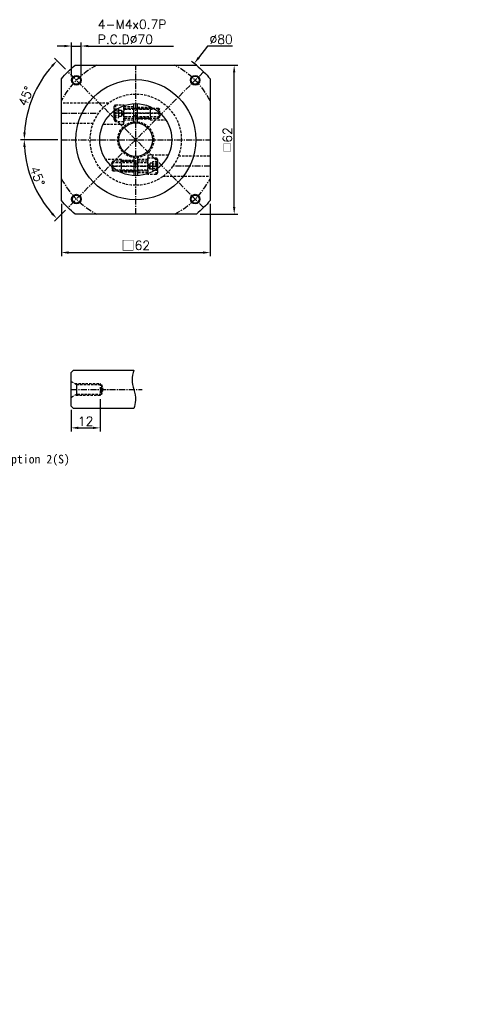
# Model space of a CAD drawing. Header units: millimetres. Extents: x -385 to 775, y -19 to 500.
# Tile 2 of 2: x -67 to 116, y -19 to 391. Entities that reach past the tile are written whole.
import ezdxf

# ---------------------------------------------------------------- set-up
doc = ezdxf.new("R2010")
doc.units = ezdxf.units.MM
doc.header["$LTSCALE"] = 2
doc.linetypes.add('CENTER', pattern=[2, 1.25, -0.25, 0.25, -0.25])
doc.linetypes.add('DASHED', pattern=[0.75, 0.5, -0.25])
for name, color, linetype in [('DIM', 6, 'Continuous'), ('MF060H-511', 7, 'Continuous'), ('MF060X-012', 7, 'Continuous'), ('圖框', 7, 'Continuous')]:
    doc.layers.add(name, color=color, linetype=linetype)
doc.styles.get("Standard").update_dxf_attribs({"font": 'romans.shx'})
doc.dimstyles.new('R', dxfattribs={"dimscale": 1.5, "dimtxt": 2.5, "dimasz": 2, "dimexe": 1, "dimexo": 1, "dimgap": 0.6, "dimtad": 1, "dimtoh": 1, "dimdec": 4, "dimdsep": 46, "dimtxsty": 'Standard', "dimcen": 0.5, "dimdle": 1, "dimclrt": 7, "dimadec": 4, "dimazin": 2, "dimtfac": 1, "dimtdec": 4, "dimtofl": 0, "dimtmove": 0, "dimatfit": 3, "dimfxl": 0, "dimtolj": 1, "dimarcsym": 0})
doc.dimstyles.get("Standard").update_dxf_attribs({"dimscale": 1.5, "dimtxt": 2.5, "dimasz": 2, "dimexe": 1, "dimexo": 1, "dimgap": 0.6, "dimtad": 1, "dimdec": 4, "dimdsep": 46, "dimtxsty": 'Standard', "dimcen": 0.5, "dimdle": 1, "dimclrt": 7, "dimadec": 4, "dimazin": 2, "dimtfac": 1, "dimtdec": 4, "dimtofl": 0, "dimtmove": 0, "dimatfit": 3, "dimfxl": 0, "dimtolj": 1, "dimarcsym": 0})

# ---------------------------------------------------------------- blocks, each defined once
blk = doc.blocks.new('*D47')
at = {"layer": 'Defpoints', "color": 0}
for p in [(-33.77, 234.39), (-45.77, 229.89), (-33.77, 220.89)]:
    blk.add_point(p, dxfattribs=at)
at = {"layer": '圖框', "color": 0, "lineweight": -2}
for p, q in [((-33.77, 232.89), (-33.77, 219.39)), ((-45.77, 228.39), (-45.77, 219.39)), ((-42.77, 220.89), (-36.77, 220.89))]:
    blk.add_line(p, q, dxfattribs=at)
at = {"layer": '圖框', "color": 0}
for points in [[(-42.77, 221.39), (-42.77, 220.39), (-45.77, 220.89)], [(-36.77, 221.39), (-36.77, 220.39), (-33.77, 220.89)]]:
    blk.add_solid(points, dxfattribs=at)
at = {"layer": '圖框', "color": 7, "insert": (-39.77, 223.67), "char_height": 3.75, "attachment_point": 5}
blk.add_mtext('\\A1;12', dxfattribs=at)
blk = doc.blocks.new('*D48')
at = {"color": 0, "lineweight": -2}
for p, q in [((-45.62, 367.14), (-45.62, 381.39)), ((-41.62, 367.14), (-41.62, 381.39)), ((-48.62, 379.89), (-51.62, 379.89)), ((-45.62, 379.89), (-41.62, 379.89)), ((-38.62, 379.89), (-3.11, 379.89))]:
    blk.add_line(p, q, dxfattribs=at)
at = {"color": 0}
for points in [[(-48.62, 380.39), (-48.62, 379.39), (-45.62, 379.89)], [(-38.62, 380.39), (-38.62, 379.39), (-41.62, 379.89)]]:
    blk.add_solid(points, dxfattribs=at)
at = {"layer": 'Defpoints', "color": 0}
for p in [(-41.62, 379.89), (-45.62, 365.64), (-41.62, 365.64)]:
    blk.add_point(p, dxfattribs=at)
at = {"color": 7, "insert": (-34.72, 390.79), "char_height": 3.75, "attachment_point": 1}
blk.add_mtext('\\A1;4-M4x0.7P\\PP.C.D%%C70', dxfattribs=at)
blk = doc.blocks.new('*D49')
at = {"color": 0, "lineweight": -2}
for p, q in [((-48.22, 370.24), (-52.79, 374.81)), ((-51.37, 340.89), (-66.84, 340.89))]:
    blk.add_line(p, q, dxfattribs=at)
blk.add_arc((-18.87, 340.89), 46.46, 138.7001, 176.2999, dxfattribs=at)
at = {"color": 0}
for points in [[(-54.14, 371.9), (-53.41, 371.22), (-51.73, 373.75)], [(-64.74, 343.88), (-65.74, 343.91), (-65.34, 340.89)]]:
    blk.add_solid(points, dxfattribs=at)
at = {"layer": 'Defpoints', "color": 0}
for p in [(-47.16, 369.18), (-59.11, 364.13), (-49.87, 340.89), (12.13, 340.89), (9.41, 312.61)]:
    blk.add_point(p, dxfattribs=at)
at = {"color": 7, "insert": (-64.66, 359.01), "char_height": 3.75, "attachment_point": 5, "rotation": 68.4149}
blk.add_mtext('\\A1;45°', dxfattribs=at)
blk = doc.blocks.new('*D50')
at = {"color": 0, "lineweight": -2}
for p, q in [((-51.37, 340.89), (-66.86, 340.89)), ((-48.22, 311.55), (-52.8, 306.96))]:
    blk.add_line(p, q, dxfattribs=at)
blk.add_arc((-18.87, 340.89), 46.49, 183.6981, 221.3019, dxfattribs=at)
at = {"color": 0}
for points in [[(-65.76, 337.88), (-64.76, 337.91), (-65.36, 340.89)], [(-53.43, 310.55), (-54.16, 309.87), (-51.74, 308.02)]]:
    blk.add_solid(points, dxfattribs=at)
at = {"layer": 'Defpoints', "color": 0}
for p in [(9.41, 369.18), (-49.87, 340.89), (12.13, 340.89), (-59.13, 317.65), (-47.16, 312.61)]:
    blk.add_point(p, dxfattribs=at)
at = {"color": 7, "insert": (-59.85, 325.68), "char_height": 3.75, "attachment_point": 5, "rotation": 290.3688}
blk.add_mtext('\\A1;45°', dxfattribs=at)
blk = doc.blocks.new('*D51')
at = {"color": 0, "lineweight": -2}
for p, q in [((-49.87, 314.12), (-49.87, 292.39)), ((12.13, 314.12), (12.13, 292.39)), ((-46.87, 293.89), (9.13, 293.89))]:
    blk.add_line(p, q, dxfattribs=at)
at = {"color": 0}
for points in [[(-46.87, 294.39), (-46.87, 293.39), (-49.87, 293.89)], [(9.13, 294.39), (9.13, 293.39), (12.13, 293.89)]]:
    blk.add_solid(points, dxfattribs=at)
at = {"layer": 'Defpoints', "color": 0}
for p in [(-49.87, 315.62), (12.13, 315.62), (12.13, 293.89)]:
    blk.add_point(p, dxfattribs=at)
at = {"color": 7, "insert": (-18.87, 296.82), "char_height": 3.75, "attachment_point": 5}
blk.add_mtext('\\A1;{\\fPMingLiU|b0|i0|c136|p18;\\H1.083x;\\C0;□}62', dxfattribs=at)
blk = doc.blocks.new('*D52')
at = {"color": 0, "lineweight": -2}
for p, q in [((11.07, 379.89), (7.31, 375)), ((21.43, 379.89), (11.07, 379.89)), ((-19.62, 340.89), (-18.12, 340.89)), ((-18.87, 340.14), (-18.87, 341.64))]:
    blk.add_line(p, q, dxfattribs=at)
blk.add_arc((-18.87, 340.89), 40, 50.805, 54.6354, dxfattribs=at)
at = {"color": 0}
blk.add_solid([(6.92, 375.31), (7.71, 374.7), (5.49, 372.62)], dxfattribs=at)
at = {"layer": 'Defpoints', "color": 0}
for p in [(5.49, 372.62), (-43.23, 309.17)]:
    blk.add_point(p, dxfattribs=at)
at = {"color": 7, "insert": (16.7, 382.67), "char_height": 3.75, "attachment_point": 5}
blk.add_mtext('\\A1;∅80', dxfattribs=at)
blk = doc.blocks.new('A$C64583B33')
at = {"color": 0, "linetype": 'DASHED'}
for p, q in [((0.5, 7), (0.5, 0)), ((19, 5), (4, 5)), ((18.5, 5.5), (18.5, 1.5)), ((0, 3.5), (19, 3.5)), ((19, 2), (4, 2))]:
    blk.add_line(p, q, dxfattribs=at)
for points in [[(0.5, 0), (0, 0.87), (0, 6.13), (0.5, 7), (4, 7), (4, 0)], [(0, 5.23), (0, 1.77), (2, 1.77), (2, 5.23)], [(0, 4.37), (0, 2.63), (2, 2.63), (2, 4.37)], [(2, 2.19), (2, 4.81), (3, 4.81), (3, 2.19)]]:
    blk.add_lwpolyline(points, close=True, dxfattribs=at)
blk.add_lwpolyline([(3, 4.81), (3.76, 3.5), (3, 2.19)], dxfattribs=at)
blk.add_lwpolyline([(4, 1.3, -0.414214), (4.2, 1.5), (18.5, 1.5), (19, 2), (19, 5), (18.5, 5.5), (4.2, 5.5, -0.414214), (4, 5.7)], format="xyb", dxfattribs=at)
blk = doc.blocks.new('A$C66192820')
at = {"color": 0, "linetype": 'DASHED'}
for p, q in [((10, 21.5), (10, 29.14)), ((10, 28.75), (14.25, 28.75)), ((21, 28.75), (21, 23.25)), ((15.75, 28.5), (21, 28.5)), ((15.75, 28), (21, 28)), ((1.48, 21.5), (10, 21.5)), ((10, 23.25), (14.25, 23.25)), ((21, 24), (15.75, 24)), ((21, 23.5), (15.75, 23.5)), ((21, 23.25), (27.53, 23.25)), ((20, 8.5), (20, 0.86)), ((28.52, 8.5), (20, 8.5)), ((9, 6.75), (2.47, 6.75)), ((9, 1.25), (9, 6.75)), ((9, 6.5), (14.25, 6.5)), ((9, 6), (14.25, 6)), ((20, 6.75), (15.75, 6.75)), ((14.25, 2), (9, 2)), ((14.25, 1.5), (9, 1.5)), ((20, 1.25), (15.75, 1.25))]:
    blk.add_line(p, q, dxfattribs=at)
at = {"color": 0}
for p, q in [((14.25, 21.96), (14.25, 29.98)), ((15.75, 21.96), (15.75, 29.98)), ((14.25, 8.04), (14.25, 0.02)), ((15.75, 8.04), (15.75, 0.02))]:
    blk.add_line(p, q, dxfattribs=at)
at = {"color": 0, "linetype": 'CENTER'}
for p, q in [((25.2, 26), (5.55, 26)), ((4.8, 4), (25.2, 4))]:
    blk.add_line(p, q, dxfattribs=at)
at = {"color": 0}
for radius in [15, 7]:
    blk.add_circle((15, 15), radius, dxfattribs=at)
at = {"color": 0, "linetype": 'DASHED'}
blk.add_circle((15, 15), 7.5, dxfattribs=at)
at = {"color": 0}
for start, end in [(85.6988, 94.3012), (265.6988, 274.3012)]:
    blk.add_arc((15, 15), 10, start, end, dxfattribs=at)
at = {"layer": 'DIM', "color": 0}
blk.add_blockref('A$C64583B33', (6, 22.5), dxfattribs=at)
at = {"layer": 'DIM', "color": 0, "rotation": 180}
blk.add_blockref('A$C64583B33', (24, 7.5), dxfattribs=at)
blk = doc.blocks.new('*D53')
at = {"color": 0, "lineweight": -2}
for p, q in [((7.91, 371.89), (23.63, 371.89)), ((22.13, 312.89), (22.13, 368.89)), ((7.91, 309.89), (23.63, 309.89))]:
    blk.add_line(p, q, dxfattribs=at)
at = {"color": 0}
for points in [[(21.63, 368.89), (22.63, 368.89), (22.13, 371.89)], [(21.63, 312.89), (22.63, 312.89), (22.13, 309.89)]]:
    blk.add_solid(points, dxfattribs=at)
at = {"layer": 'Defpoints', "color": 0}
for p in [(6.41, 371.89), (22.13, 371.89), (6.41, 309.89)]:
    blk.add_point(p, dxfattribs=at)
at = {"color": 7, "insert": (19.35, 340.89), "char_height": 3.75, "attachment_point": 5, "rotation": 90}
blk.add_mtext('\\A1;{\\fPMingLiU|b0|i0|c136|p18;\\H0.75x;\\C256;□}62', dxfattribs=at)
blk = doc.blocks.new('_DatumFilled')
at = {"color": 0, "linetype": 'ByBlock'}
blk.add_solid([(0, 0.58), (-1, 0), (0, -0.58)], dxfattribs=at)

msp = doc.modelspace()

# ---------------------------------------------------------------- linework, layer by layer
at = {"color": 0}
for centre, radius in [((-43.62099, 365.6424), 2), ((-43.62099, 365.6424), 1.65), ((-18.87226, 340.89366), 25), ((5.87648, 365.6424), 2), ((5.87648, 365.6424), 1.65), ((-43.62099, 316.14492), 2), ((-43.62099, 316.14492), 1.65), ((5.87648, 316.14492), 2), ((5.87648, 316.14492), 1.65)]:
    msp.add_circle(centre, radius, dxfattribs=at)
at = {"layer": 'MF060H-511', "color": 0, "linetype": 'CENTER'}
for p, q in [((9.41201, 369.17793), (-47.15653, 312.60939)), ((9.41201, 312.60939), (-47.15653, 369.17793)), ((-18.87226, 309.89366), (-18.87226, 371.89366)), ((-49.87226, 351.89366), (-34.36419, 351.89366)), ((-49.87226, 340.89366), (12.12774, 340.89366)), ((12.12774, 329.89366), (-3.38032, 329.89366))]:
    msp.add_line(p, q, dxfattribs=at)
at = {"layer": 'MF060H-511', "color": 0, "linetype": 'DASHED'}
for p, q in [((-30.20528, 356.14366), (-49.87226, 356.14366)), ((-36.63282, 347.64366), (-49.87226, 347.64366)), ((-1.1117, 334.14366), (12.12774, 334.14366)), ((-7.53923, 325.64366), (12.12774, 325.64366))]:
    msp.add_line(p, q, dxfattribs=at)
at = {"layer": 'MF060H-511', "color": 0}
msp.add_lwpolyline([(-49.87226, 315.61521), (-49.87226, 366.17211, -0.050701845), (-44.15071, 371.89366), (6.40619, 371.89366, -0.050701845), (12.12774, 366.17211), (12.12774, 315.61521, -0.050701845), (6.40619, 309.89366), (-44.15071, 309.89366, -0.050701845)], format="xyb", close=True, dxfattribs=at)
at = {"layer": 'MF060H-511', "color": 0, "linetype": 'DASHED'}
msp.add_circle((-18.87226, 340.89366), 19, dxfattribs=at)
at = {"layer": 'MF060H-511', "color": 0}
msp.add_circle((-18.87226, 340.89366), 15, dxfattribs=at)
at = {"layer": 'MF060H-511', "color": 0, "linetype": 'CENTER'}
for start, end in [(117.6604499, 152.3395501), (27.6604499, 62.3395501), (207.6604499, 242.3395501), (297.6604499, 332.3395501)]:
    msp.add_arc((-18.87226, 340.89366), 35, start, end, dxfattribs=at)
at = {"layer": 'MF060X-012', "color": 0}
for p, q in [((-45.77266, 243.89366), (-44.77266, 244.89366)), ((-45.77266, 229.89366), (-45.77266, 243.89366)), ((-44.77266, 244.89366), (-19.67266, 244.89366)), ((-43.52099, 238.94366), (-43.52099, 234.84366)), ((-33.19766, 238.94366), (-33.19766, 234.84366)), ((-44.77266, 228.89366), (-45.77266, 229.89366)), ((-19.67266, 228.89366), (-44.77266, 228.89366))]:
    msp.add_line(p, q, dxfattribs=at)
at = {"layer": 'MF060X-012', "color": 0, "linetype": 'DASHED'}
for p, q in [((-44.30042, 239.39366), (-33.77266, 239.39366)), ((-33.77266, 239.39366), (-33.77266, 234.39366)), ((-33.77266, 234.39366), (-44.30042, 234.39366))]:
    msp.add_line(p, q, dxfattribs=at)
msp.add_lwpolyline([(-45.77266, 240.24366), (-43.52099, 238.94366), (-33.19766, 238.94366), (-32.64836, 236.89366), (-33.19766, 234.84366), (-43.52099, 234.84366), (-45.77266, 233.54366)], dxfattribs=at)
at = {"layer": '圖框', "color": 0, "linetype": 'CENTER'}
msp.add_line((-45.77266, 236.89366), (-16.23374, 236.89366), dxfattribs=at)
at = {"layer": '圖框', "color": 0}
msp.add_spline([(-19.67266, 244.89366), (-20.43261, 240.87024), (-19.67266, 236.89366), (-18.98181, 232.38297), (-19.67266, 228.89366)], degree=3, dxfattribs=at)

# ---------------------------------------------------------------- block references
at = {"layer": 'DIM', "color": 0}
msp.add_blockref('A$C66192820', (-33.87226, 325.89366), dxfattribs=at)

# ---------------------------------------------------------------- texts
at = {"layer": 'DIM', "color": 7, "char_height": 3.125, "width": 2}
for insert, attachment_point in [((88.33562, 149.09553), 1), ((116.37101, 133.97787), 1), ((11.83562, -4.02947), 9), ((39.87101, -19.14713), 9)]:
    msp.add_mtext('\\A1;', dxfattribs=dict(at, insert=insert, attachment_point=attachment_point))
at = {"layer": '圖框', "color": 0, "insert": (-87.98193, 209.67696), "char_height": 3.6, "width": 47.8064366, "attachment_point": 1}
msp.add_mtext('{\\fDFKai-SB|b1|i0|c0|p65;Shaft Option 2(S)}', dxfattribs=at)

# ---------------------------------------------------------------- dimensions: what is measured, and where the dimension line sits
at = {"color": 0}
dim = msp.add_linear_dim(base=(-41.62099, 379.89366), p1=(-45.62099, 365.6424), p2=(-41.62099, 365.6424), text='4-M<>x0.7P\\PP.C.D%%C70', dimstyle='Standard', override={"dimtofl": 1}, dxfattribs=at)
dim.commit()
dim.dimension.update_dxf_attribs({"geometry": '*D48', "text_midpoint": (-19.36385, 385.79366)})
dim = msp.add_diameter_dim_2p(p1=(-43.23002, 309.16513), p2=(5.48551, 372.62218), dimstyle='R', dxfattribs=at)
dim.commit()
dim.dimension.update_dxf_attribs({"geometry": '*D52', "text_midpoint": (16.69991, 379.89366), "dimtype": 163})
for base, line1, line2, picture, middle in [((-59.11047, 364.1252), ((12.12774, 340.89366), (-49.87226, 340.89366)), ((-47.15653, 369.17793), (9.41201, 312.60939)), '*D49', (-62.07699, 357.98661)), ((-59.13173, 317.64984), ((-47.15653, 312.60939), (9.41201, 369.17793)), ((12.12774, 340.89366), (-49.87226, 340.89366)), '*D50', (-62.45309, 324.71309))]:
    dim = msp.add_angular_dim_2l(base=base, line1=line1, line2=line2, dimstyle='Standard', dxfattribs=at)
    dim.commit()
    dim.dimension.update_dxf_attribs({"geometry": picture, "text_midpoint": middle, "dimtype": 162})
dim = msp.add_linear_dim(base=(22.12774, 371.89366), p1=(6.40619, 309.89366), p2=(6.40619, 371.89366), angle=90, text='{\\fPMingLiU|b0|i0|c136|p18;\\H0.75x;\\C256;□}<>', dimstyle='Standard', override={"dimldrblk": 'DatumFilled'}, dxfattribs=at)
dim.commit()
dim.dimension.update_dxf_attribs({"geometry": '*D53', "text_midpoint": (19.35274, 340.89366)})
dim = msp.add_linear_dim(base=(12.12774, 293.89366), p1=(-49.87226, 315.61521), p2=(12.12774, 315.61521), text='{\\fPMingLiU|b0|i0|c136|p18;\\H1.083x;\\C0;□}<>', dimstyle='Standard', dxfattribs=at)
dim.commit()
dim.dimension.update_dxf_attribs({"geometry": '*D51', "text_midpoint": (-18.87226, 296.82428)})
at = {"layer": '圖框', "color": 0}
dim = msp.add_linear_dim(base=(-33.77266, 220.89366), p1=(-45.77266, 229.89366), p2=(-33.77266, 234.39366), dimstyle='Standard', dxfattribs=at)
dim.commit()
dim.dimension.update_dxf_attribs({"geometry": '*D47', "text_midpoint": (-39.77266, 223.66866)})

doc.saveas('drawing.dxf')
